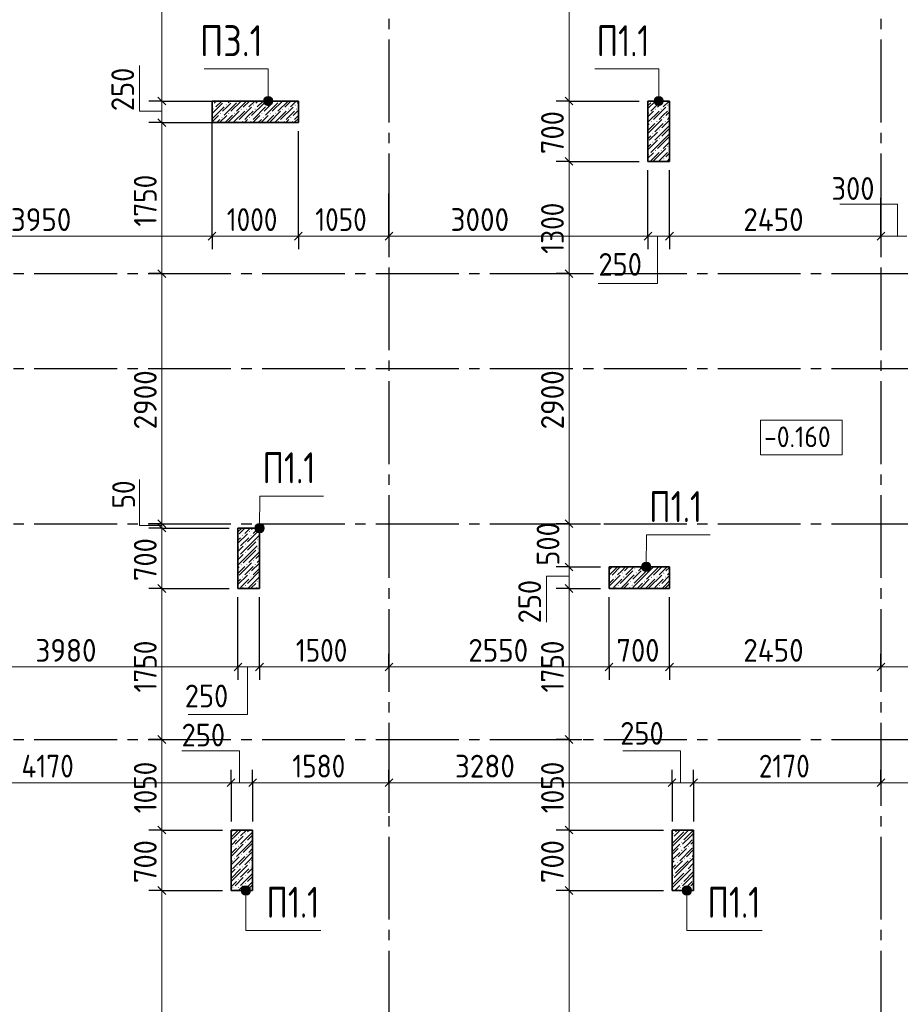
# Model space of a CAD drawing. Header units: millimetres. Extents: x 0 to 50400, y 0 to 35640.
# Tile 14 of 17: x 20236 to 30439, y 13792 to 25205. Entities that reach past the tile are written whole.
import ezdxf

# ---------------------------------------------------------------- set-up
doc = ezdxf.new("R2010")
doc.units = ezdxf.units.MM
doc.linetypes.add('______5', pattern=[1320, 960, -120, 120, -120])
for name, color, linetype, lineweight in [('ЖБ Пилон', 7, 'Continuous', 35), ('Общий01', 7, 'Continuous', 13), ('Позиционная метка диаметр_ шаг', 7, 'Continuous', 13), ('Позиционная метка линия выноска', 7, 'Continuous', 13), ('Примечания', 7, 'Continuous', 13), ('Размерная линия_ общее', 7, 'Continuous', 13)]:
    doc.layers.add(name, color=color, linetype=linetype, lineweight=lineweight)
doc.layers.add('Оси', color=7, linetype='______5', true_color=0x656565)
doc.styles.add('ISOCPEUR', font='txt')

msp = doc.modelspace()

# ---------------------------------------------------------------- hatches: boundary and pattern name
at = {"layer": 'ЖБ Пилон', "linetype": 'Continuous', "lineweight": 18, "transparency": 33554687}
for points in [[(22465, 24219), (22467, 24221), (22473, 24215), (22467, 24209), (22465, 24211)], [(22617, 24262), (22611, 24257), (22605, 24262)], [(22622, 24217), (22628, 24223), (22634, 24217), (22628, 24211)], [(22713, 24262), (22707, 24257), (22701, 24262)], [(22775, 24262), (22772, 24259), (22768, 24262)], [(22941, 24215), (22947, 24221), (22953, 24215), (22947, 24209)], [(23097, 24262), (23091, 24257), (23085, 24262)], [(23102, 24217), (23108, 24223), (23114, 24217), (23108, 24211)], [(23193, 24262), (23187, 24257), (23181, 24262)], [(23255, 24262), (23252, 24259), (23248, 24262)], [(23421, 24215), (23427, 24221), (23433, 24215), (23427, 24209)], [(27575, 24262), (27572, 24259), (27568, 24262)], [(27741, 24215), (27747, 24221), (27753, 24215), (27747, 24209)], [(22478, 24169), (22484, 24175), (22490, 24169), (22484, 24163)], [(22557, 24119), (22563, 24125), (22569, 24119), (22563, 24113)], [(22653, 24119), (22659, 24125), (22665, 24119), (22659, 24113)], [(22718, 24121), (22724, 24127), (22730, 24121), (22724, 24115)], [(22797, 24167), (22803, 24173), (22809, 24167), (22803, 24161)], [(22862, 24169), (22868, 24175), (22874, 24169), (22868, 24163)], [(22958, 24169), (22964, 24175), (22970, 24169), (22964, 24163)], [(23037, 24119), (23043, 24125), (23049, 24119), (23043, 24113)], [(23133, 24119), (23139, 24125), (23145, 24119), (23139, 24113)], [(23198, 24121), (23204, 24127), (23210, 24121), (23204, 24115)], [(23277, 24167), (23283, 24173), (23289, 24167), (23283, 24161)], [(23342, 24169), (23348, 24175), (23354, 24169), (23348, 24163)], [(23438, 24169), (23444, 24175), (23450, 24169), (23444, 24163)], [(27518, 24121), (27524, 24127), (27530, 24121), (27524, 24115)], [(27597, 24167), (27603, 24173), (27609, 24167), (27603, 24161)], [(27662, 24169), (27668, 24175), (27674, 24169), (27668, 24163)], [(27758, 24169), (27764, 24175), (27765, 24174), (27765, 24165), (27764, 24163)], [(22574, 24073), (22580, 24079), (22586, 24073), (22580, 24067)], [(22749, 24023), (22755, 24029), (22761, 24023), (22755, 24017)], [(22814, 24025), (22820, 24031), (22826, 24025), (22820, 24019)], [(22893, 24071), (22899, 24077), (22905, 24071), (22899, 24065)], [(22910, 24025), (22916, 24031), (22922, 24025), (22916, 24019)], [(23054, 24073), (23060, 24079), (23066, 24073), (23060, 24067)], [(23229, 24023), (23235, 24029), (23241, 24023), (23235, 24017)], [(23294, 24025), (23300, 24031), (23306, 24025), (23300, 24019)], [(23373, 24071), (23379, 24077), (23385, 24071), (23379, 24065)], [(23390, 24025), (23396, 24031), (23402, 24025), (23396, 24019)], [(27549, 24023), (27555, 24029), (27561, 24023), (27555, 24017)], [(27614, 24025), (27620, 24031), (27626, 24025), (27620, 24019)], [(27693, 24071), (27699, 24077), (27705, 24071), (27699, 24065)], [(27710, 24025), (27716, 24031), (27722, 24025), (27716, 24019)], [(27566, 23881), (27572, 23887), (27578, 23881), (27572, 23875)], [(27645, 23927), (27651, 23933), (27657, 23927), (27651, 23921)], [(27566, 23785), (27572, 23791), (27578, 23785), (27572, 23779)], [(27645, 23831), (27651, 23837), (27657, 23831), (27651, 23825)], [(27741, 23735), (27747, 23741), (27753, 23735), (27747, 23729)], [(27518, 23641), (27524, 23647), (27530, 23641), (27524, 23635)], [(27597, 23687), (27603, 23693), (27609, 23687), (27603, 23681)], [(27662, 23689), (27668, 23695), (27674, 23689), (27668, 23683)], [(27758, 23689), (27764, 23695), (27765, 23694), (27765, 23685), (27764, 23683)], [(27693, 23591), (27699, 23597), (27705, 23591), (27699, 23585)], [(22814, 19225), (22820, 19231), (22826, 19225), (22820, 19219)], [(22893, 19271), (22899, 19277), (22905, 19271), (22899, 19265)], [(22910, 19225), (22916, 19231), (22922, 19225), (22916, 19219)], [(22989, 19175), (22995, 19181), (23001, 19175), (22995, 19169)], [(22766, 19081), (22772, 19087), (22778, 19081), (22772, 19075)], [(22845, 19127), (22851, 19133), (22857, 19127), (22851, 19121)], [(22989, 19079), (22995, 19085), (23001, 19079), (22995, 19073)], [(23006, 19129), (23012, 19135), (23015, 19132), (23015, 19127), (23012, 19123)], [(22766, 18985), (22772, 18991), (22778, 18985), (22772, 18979)], [(22845, 19031), (22851, 19037), (22857, 19031), (22851, 19025)], [(22797, 18887), (22803, 18893), (22809, 18887), (22803, 18881)], [(22862, 18889), (22868, 18895), (22874, 18889), (22868, 18883)], [(22941, 18935), (22947, 18941), (22953, 18935), (22947, 18929)], [(22958, 18889), (22964, 18895), (22970, 18889), (22964, 18883)], [(27357, 18839), (27363, 18845), (27369, 18839), (27363, 18833)], [(27453, 18839), (27459, 18845), (27465, 18839), (27459, 18833)], [(27518, 18841), (27524, 18847), (27530, 18841), (27524, 18835)], [(22814, 18745), (22820, 18751), (22826, 18745), (22820, 18739)], [(22893, 18791), (22899, 18797), (22905, 18791), (22899, 18785)], [(22910, 18745), (22916, 18751), (22922, 18745), (22916, 18739)], [(27069, 18743), (27075, 18749), (27081, 18743), (27075, 18737)], [(27134, 18745), (27140, 18751), (27146, 18745), (27140, 18739)], [(27213, 18791), (27219, 18797), (27225, 18791), (27219, 18785)], [(27230, 18745), (27236, 18751), (27242, 18745), (27236, 18739)], [(27374, 18793), (27380, 18799), (27386, 18793), (27380, 18787)], [(27549, 18743), (27555, 18749), (27561, 18743), (27555, 18737)], [(27614, 18745), (27620, 18751), (27626, 18745), (27620, 18739)], [(27693, 18791), (27699, 18797), (27705, 18791), (27699, 18785)], [(27710, 18745), (27716, 18751), (27722, 18745), (27716, 18739)], [(22845, 18647), (22851, 18653), (22857, 18647), (22851, 18641)], [(22989, 18695), (22995, 18701), (23001, 18695), (22995, 18689)], [(23006, 18649), (23012, 18655), (23015, 18652), (23015, 18647), (23012, 18643)], [(27165, 18647), (27171, 18653), (27177, 18647), (27171, 18641)], [(27309, 18695), (27315, 18701), (27321, 18695), (27315, 18689)], [(27326, 18649), (27332, 18655), (27338, 18649), (27332, 18643)], [(27470, 18697), (27476, 18703), (27482, 18697), (27476, 18691)], [(27645, 18647), (27651, 18653), (27657, 18647), (27651, 18641)], [(22845, 15767), (22851, 15773), (22857, 15767), (22851, 15761)], [(27799, 15812), (27795, 15809), (27795, 15812)], [(27806, 15769), (27812, 15775), (27818, 15769), (27812, 15763)], [(27957, 15812), (27956, 15811), (27954, 15812)], [(22766, 15721), (22772, 15727), (22778, 15721), (22772, 15715)], [(22845, 15671), (22851, 15677), (22857, 15671), (22851, 15665)], [(27795, 15725), (27801, 15719), (27795, 15713)], [(27902, 15673), (27908, 15679), (27914, 15673), (27908, 15667)], [(22701, 15623), (22707, 15629), (22713, 15623), (22707, 15617)], [(22766, 15625), (22772, 15631), (22778, 15625), (22772, 15619)], [(22797, 15527), (22803, 15533), (22809, 15527), (22803, 15521)], [(22862, 15529), (22868, 15535), (22874, 15529), (22868, 15523)], [(27885, 15623), (27891, 15629), (27897, 15623), (27891, 15617)], [(27902, 15577), (27908, 15583), (27914, 15577), (27908, 15571)], [(27981, 15623), (27987, 15629), (27993, 15623), (27987, 15617)], [(22718, 15481), (22724, 15487), (22730, 15481), (22724, 15475)], [(22893, 15431), (22899, 15437), (22905, 15431), (22899, 15425)], [(27837, 15479), (27843, 15485), (27849, 15479), (27843, 15473)], [(27854, 15433), (27860, 15439), (27866, 15433), (27860, 15427)], [(27933, 15479), (27939, 15485), (27945, 15479), (27939, 15473)], [(27998, 15481), (28004, 15487), (28010, 15481), (28004, 15475)], [(22749, 15383), (22755, 15389), (22761, 15383), (22755, 15377)], [(22814, 15385), (22820, 15391), (22826, 15385), (22820, 15379)], [(22845, 15287), (22851, 15293), (22857, 15287), (22851, 15281)], [(22910, 15385), (22916, 15391), (22922, 15385), (22916, 15379)], [(27795, 15341), (27801, 15335), (27795, 15329)], [(27806, 15289), (27812, 15295), (27818, 15289), (27812, 15283)], [(27950, 15337), (27956, 15343), (27962, 15337), (27956, 15331)], [(28029, 15383), (28035, 15389), (28041, 15383), (28035, 15377)], [(22766, 15241), (22772, 15247), (22778, 15241), (22772, 15235)], [(22845, 15191), (22851, 15197), (22857, 15191), (22851, 15185)], [(27795, 15245), (27801, 15239), (27795, 15233)], [(27902, 15193), (27908, 15199), (27914, 15193), (27908, 15187)], [(22701, 15143), (22707, 15149), (22713, 15143), (22707, 15137)], [(22766, 15145), (22772, 15151), (22778, 15145), (22772, 15139)], [(27885, 15143), (27891, 15149), (27897, 15143), (27891, 15137)], [(27981, 15143), (27987, 15149), (27993, 15143), (27987, 15137)]]:
    msp.add_hatch(color=7, dxfattribs=at).paths.add_polyline_path(points, flags=16)
at = {"layer": 'Позиционная метка линия выноска', "linetype": 'Continuous', "lineweight": 13, "transparency": 33554687}
for points in [[(23069, 24289), (23162, 24289), (23142, 24309)], [(23069, 24289), (23142, 24309), (23088, 24309)], [(23088, 24309), (23142, 24309), (23115, 24316)], [(27594, 24289), (27687, 24289), (27667, 24309)], [(27594, 24289), (27667, 24309), (27613, 24309)], [(27613, 24309), (27667, 24309), (27640, 24316)], [(23061, 24262), (23169, 24262), (23162, 24289)], [(23061, 24262), (23162, 24289), (23069, 24289)], [(23069, 24235), (23169, 24262), (23061, 24262)], [(23069, 24235), (23162, 24235), (23169, 24262)], [(23088, 24216), (23162, 24235), (23069, 24235)], [(23088, 24216), (23142, 24216), (23162, 24235)], [(23142, 24216), (23088, 24216), (23115, 24208)], [(27586, 24262), (27694, 24262), (27687, 24289)], [(27586, 24262), (27687, 24289), (27594, 24289)], [(27594, 24235), (27694, 24262), (27586, 24262)], [(27594, 24235), (27687, 24235), (27694, 24262)], [(27613, 24216), (27687, 24235), (27594, 24235)], [(27613, 24216), (27667, 24216), (27687, 24235)], [(27667, 24216), (27613, 24216), (27640, 24208)], [(22961, 19313), (23062, 19339), (22969, 19340)], [(22961, 19313), (23069, 19312), (23062, 19339)], [(22969, 19286), (23069, 19312), (22961, 19313)], [(22969, 19340), (23062, 19339), (23042, 19359)], [(22969, 19340), (23042, 19359), (22988, 19359)], [(22969, 19286), (23061, 19285), (23069, 19312)], [(22988, 19359), (23042, 19359), (23015, 19366)], [(22988, 19266), (23061, 19285), (22969, 19286)], [(22988, 19266), (23042, 19266), (23061, 19285)], [(23042, 19266), (22988, 19266), (23015, 19258)], [(27441, 18863), (27542, 18889), (27449, 18890)], [(27441, 18863), (27549, 18862), (27542, 18889)], [(27449, 18836), (27549, 18862), (27441, 18863)], [(27449, 18890), (27542, 18889), (27522, 18909)], [(27449, 18890), (27522, 18909), (27468, 18909)], [(27449, 18836), (27541, 18835), (27549, 18862)], [(27468, 18816), (27541, 18835), (27449, 18836)], [(27468, 18909), (27522, 18909), (27495, 18916)], [(27468, 18816), (27522, 18816), (27541, 18835)], [(27522, 18816), (27468, 18816), (27495, 18808)], [(22903, 15139), (22810, 15139), (22803, 15112)], [(22903, 15139), (22803, 15112), (22911, 15112)], [(22911, 15112), (22803, 15112), (22810, 15085)], [(22884, 15159), (22830, 15159), (22810, 15139)], [(22884, 15159), (22810, 15139), (22903, 15139)], [(22911, 15112), (22810, 15085), (22903, 15085)], [(22903, 15085), (22810, 15085), (22830, 15066)], [(22830, 15159), (22884, 15159), (22857, 15166)], [(22903, 15085), (22830, 15066), (22884, 15066)], [(22884, 15066), (22830, 15066), (22857, 15058)], [(28013, 15139), (27920, 15139), (27913, 15112)], [(28013, 15139), (27913, 15112), (28021, 15112)], [(28021, 15112), (27913, 15112), (27920, 15085)], [(27994, 15159), (27940, 15159), (27920, 15139)], [(27994, 15159), (27920, 15139), (28013, 15139)], [(28021, 15112), (27920, 15085), (28013, 15085)], [(28013, 15085), (27920, 15085), (27940, 15066)], [(27940, 15159), (27994, 15159), (27967, 15166)], [(28013, 15085), (27940, 15066), (27994, 15066)], [(27994, 15066), (27940, 15066), (27967, 15058)]]:
    msp.add_hatch(color=7, dxfattribs=at).paths.add_polyline_path(points)

# ---------------------------------------------------------------- linework, layer by layer
at = {"layer": 'ЖБ Пилон', "color": 7, "linetype": 'Continuous', "lineweight": 35, "transparency": 33554687}
for p, q in [((23465, 24262), (22465, 24262)), ((22465, 24262), (22465, 24012)), ((22465, 24262), (22465, 24012)), ((23465, 24262), (22465, 24262)), ((23465, 24012), (23465, 24262)), ((23465, 24012), (23465, 24262)), ((27765, 24262), (27515, 24262)), ((27515, 24262), (27515, 23562)), ((27515, 24262), (27515, 23562)), ((27765, 24262), (27515, 24262)), ((27765, 23562), (27765, 24262)), ((27765, 23562), (27765, 24262)), ((22465, 24012), (23465, 24012)), ((22465, 24012), (23465, 24012)), ((27515, 23562), (27765, 23562)), ((27515, 23562), (27765, 23562)), ((23015, 19312), (22765, 19312)), ((22765, 19312), (22765, 18612)), ((22765, 19312), (22765, 18612)), ((23015, 19312), (22765, 19312)), ((23015, 18612), (23015, 19312)), ((23015, 18612), (23015, 19312)), ((27765, 18862), (27065, 18862)), ((27065, 18862), (27065, 18612)), ((27065, 18862), (27065, 18612)), ((27765, 18862), (27065, 18862)), ((27765, 18612), (27765, 18862)), ((27765, 18612), (27765, 18862)), ((22765, 18612), (23015, 18612)), ((22765, 18612), (23015, 18612)), ((27065, 18612), (27765, 18612)), ((27065, 18612), (27765, 18612)), ((22935, 15812), (22685, 15812)), ((22685, 15812), (22685, 15112)), ((22685, 15812), (22685, 15112)), ((22935, 15812), (22685, 15812)), ((22935, 15112), (22935, 15812)), ((22935, 15112), (22935, 15812)), ((28045, 15812), (27795, 15812)), ((27795, 15812), (27795, 15112)), ((27795, 15812), (27795, 15112)), ((28045, 15812), (27795, 15812)), ((28045, 15112), (28045, 15812)), ((28045, 15112), (28045, 15812)), ((22685, 15112), (22935, 15112)), ((22685, 15112), (22935, 15112)), ((27795, 15112), (28045, 15112)), ((27795, 15112), (28045, 15112))]:
    msp.add_line(p, q, dxfattribs=at)
at = {"layer": 'ЖБ Пилон', "color": 251, "linetype": 'Continuous', "lineweight": 18, "true_color": 0x494949, "transparency": 33554687}
for p, q in [((22481, 24262), (22465, 24247)), ((22587, 24239), (22465, 24117)), ((22515, 24262), (22491, 24239)), ((22577, 24262), (22508, 24193)), ((22748, 24241), (22604, 24097)), ((22635, 24191), (22683, 24239)), ((22652, 24241), (22673, 24262)), ((22803, 24262), (22683, 24143)), ((22865, 24262), (22748, 24145)), ((22899, 24262), (22827, 24191)), ((22961, 24262), (22892, 24193)), ((23067, 24239), (22923, 24095)), ((22995, 24262), (22971, 24239)), ((23057, 24262), (22988, 24193)), ((23228, 24241), (23084, 24097)), ((23115, 24191), (23163, 24239)), ((23132, 24241), (23153, 24262)), ((23283, 24262), (23163, 24143)), ((23345, 24262), (23228, 24145)), ((23379, 24262), (23307, 24191)), ((23441, 24262), (23372, 24193)), ((23465, 24253), (23451, 24239)), ((27603, 24262), (27515, 24175)), ((27548, 24241), (27515, 24209)), ((27665, 24262), (27548, 24145)), ((27699, 24262), (27627, 24191)), ((27761, 24262), (27692, 24193)), ((22604, 24193), (22465, 24055)), ((22539, 24095), (22465, 24021)), ((22635, 24095), (22553, 24012)), ((22587, 24143), (22635, 24191)), ((22700, 24097), (22615, 24012)), ((22649, 24012), (22779, 24143)), ((22844, 24145), (22711, 24012)), ((22923, 24191), (22779, 24047)), ((22844, 24049), (22892, 24097)), ((22892, 24097), (22940, 24145)), ((23019, 24095), (22937, 24012)), ((23084, 24193), (22940, 24049)), ((23115, 24095), (23033, 24012)), ((23067, 24143), (23115, 24191)), ((23180, 24097), (23095, 24012)), ((23129, 24012), (23259, 24143)), ((23324, 24145), (23191, 24012)), ((23403, 24191), (23259, 24047)), ((23324, 24049), (23372, 24097)), ((23372, 24097), (23420, 24145)), ((23465, 24157), (23403, 24095)), ((23465, 24095), (23420, 24049)), ((27644, 24145), (27515, 24017)), ((27515, 24079), (27579, 24143)), ((27723, 24191), (27579, 24047)), ((27644, 24049), (27692, 24097)), ((27692, 24097), (27740, 24145)), ((27765, 24137), (27723, 24095)), ((22519, 24012), (22556, 24049)), ((22841, 24012), (22875, 24047)), ((22999, 24012), (23036, 24049)), ((23321, 24012), (23355, 24047)), ((23465, 24061), (23417, 24012)), ((27596, 24001), (27515, 23921)), ((27531, 23999), (27515, 23983)), ((27531, 23903), (27675, 24047)), ((27692, 24001), (27596, 23905)), ((27765, 24041), (27675, 23951)), ((27692, 23905), (27765, 23979)), ((27765, 24075), (27740, 24049)), ((27531, 23903), (27515, 23887)), ((27515, 23825), (27548, 23857)), ((27627, 23903), (27531, 23807)), ((27692, 23905), (27596, 23809)), ((27675, 23855), (27723, 23903)), ((27765, 23883), (27692, 23809)), ((27723, 23903), (27765, 23945)), ((27627, 23807), (27515, 23695)), ((27548, 23761), (27515, 23729)), ((27692, 23809), (27548, 23665)), ((27765, 23849), (27627, 23711)), ((27765, 23787), (27692, 23713)), ((27515, 23599), (27579, 23663)), ((27644, 23665), (27541, 23562)), ((27723, 23711), (27579, 23567)), ((27692, 23617), (27740, 23665)), ((27765, 23657), (27723, 23615)), ((27644, 23569), (27692, 23617)), ((27671, 23562), (27675, 23567)), ((27765, 23595), (27740, 23569)), ((22811, 19312), (22765, 19267)), ((22845, 19312), (22779, 19247)), ((22844, 19249), (22892, 19297)), ((23015, 19291), (22875, 19151)), ((22892, 19297), (22907, 19312)), ((22941, 19312), (22923, 19295)), ((23003, 19312), (22940, 19249)), ((22765, 19137), (22875, 19247)), ((22796, 19201), (22765, 19171)), ((22892, 19201), (22796, 19105)), ((22892, 19105), (23015, 19229)), ((22827, 19103), (22765, 19041)), ((22892, 19105), (22796, 19009)), ((22875, 19055), (22923, 19103)), ((22988, 19105), (22892, 19009)), ((22923, 19103), (22971, 19151)), ((22892, 19009), (22765, 18883)), ((22827, 19007), (22765, 18945)), ((22971, 19055), (22827, 18911)), ((22988, 19009), (22892, 18913)), ((23015, 19003), (22971, 18959)), ((22988, 19009), (23015, 19037)), ((22844, 18865), (22765, 18787)), ((22765, 18849), (22779, 18863)), ((22923, 18911), (22779, 18767)), ((22892, 18817), (22940, 18865)), ((23015, 18907), (22923, 18815)), ((23015, 18845), (22940, 18769)), ((23015, 18941), (22988, 18913)), ((27161, 18862), (27065, 18767)), ((27065, 18829), (27099, 18862)), ((27195, 18862), (27099, 18767)), ((27212, 18817), (27257, 18862)), ((27291, 18862), (27243, 18815)), ((27353, 18862), (27260, 18769)), ((27449, 18862), (27404, 18817)), ((27435, 18719), (27579, 18862)), ((27641, 18862), (27500, 18721)), ((27675, 18862), (27579, 18767)), ((27692, 18817), (27737, 18862)), ((27765, 18857), (27723, 18815)), ((22765, 18657), (22875, 18767)), ((22796, 18721), (22765, 18691)), ((22892, 18721), (22796, 18625)), ((22844, 18769), (22892, 18817)), ((23015, 18811), (22875, 18671)), ((22892, 18625), (23015, 18749)), ((27065, 18637), (27195, 18767)), ((27116, 18721), (27065, 18671)), ((27212, 18721), (27116, 18625)), ((27164, 18769), (27212, 18817)), ((27339, 18815), (27195, 18671)), ((27212, 18625), (27356, 18769)), ((27435, 18815), (27339, 18719)), ((27435, 18719), (27339, 18623)), ((27500, 18817), (27356, 18673)), ((27531, 18719), (27435, 18623)), ((27596, 18721), (27487, 18612)), ((27531, 18623), (27675, 18767)), ((27692, 18721), (27596, 18625)), ((27644, 18769), (27692, 18817)), ((27765, 18761), (27675, 18671)), ((27765, 18795), (27740, 18769)), ((22827, 18623), (22817, 18612)), ((22892, 18625), (22879, 18612)), ((22913, 18612), (22923, 18623)), ((22923, 18623), (22971, 18671)), ((22988, 18625), (22975, 18612)), ((27147, 18623), (27137, 18612)), ((27212, 18625), (27199, 18612)), ((27233, 18612), (27243, 18623)), ((27243, 18623), (27291, 18671)), ((27308, 18625), (27295, 18612)), ((27391, 18612), (27452, 18673)), ((27435, 18623), (27425, 18612)), ((27531, 18623), (27521, 18612)), ((27627, 18623), (27617, 18612)), ((27692, 18625), (27679, 18612)), ((27692, 18625), (27765, 18699)), ((27713, 18612), (27723, 18623)), ((27723, 18623), (27765, 18665)), ((22767, 15812), (22685, 15731)), ((22705, 15812), (22685, 15793)), ((22731, 15743), (22801, 15812)), ((22863, 15812), (22796, 15745)), ((22897, 15812), (22875, 15791)), ((22892, 15745), (22935, 15789)), ((22923, 15743), (22935, 15755)), ((27795, 15657), (27932, 15793)), ((27889, 15812), (27819, 15743)), ((27855, 15812), (27836, 15793)), ((27985, 15812), (27915, 15743)), ((28045, 15811), (27932, 15697)), ((28011, 15743), (28045, 15777)), ((22731, 15743), (22685, 15697)), ((22685, 15635), (22700, 15649)), ((22827, 15647), (22685, 15505)), ((22700, 15649), (22748, 15697)), ((22827, 15743), (22731, 15647)), ((22892, 15649), (22748, 15505)), ((22892, 15745), (22796, 15649)), ((22935, 15659), (22827, 15551)), ((22875, 15695), (22923, 15743)), ((22935, 15693), (22892, 15649)), ((27915, 15743), (27795, 15623)), ((27884, 15649), (27795, 15561)), ((28011, 15743), (27915, 15647)), ((27932, 15601), (27980, 15649)), ((27980, 15649), (28028, 15697)), ((28045, 15681), (28011, 15647)), ((22748, 15601), (22685, 15539)), ((22923, 15551), (22779, 15407)), ((22935, 15597), (22892, 15553)), ((27867, 15599), (27795, 15527)), ((27884, 15553), (27795, 15465)), ((27867, 15503), (27915, 15551)), ((28028, 15601), (27884, 15457)), ((27915, 15551), (27963, 15599)), ((28045, 15585), (27963, 15503)), ((28045, 15523), (28028, 15505)), ((22685, 15409), (22779, 15503)), ((22700, 15457), (22685, 15443)), ((22844, 15505), (22700, 15361)), ((22844, 15409), (22892, 15457)), ((22892, 15457), (22935, 15501)), ((22935, 15467), (22923, 15455)), ((27819, 15455), (27795, 15431)), ((27795, 15369), (27836, 15409)), ((27915, 15455), (27819, 15359)), ((27980, 15457), (27836, 15313)), ((27915, 15359), (28045, 15489)), ((28045, 15427), (27980, 15361)), ((22796, 15361), (22685, 15251)), ((22731, 15359), (22685, 15313)), ((22731, 15263), (22875, 15407)), ((22892, 15361), (22796, 15265)), ((22935, 15371), (22875, 15311)), ((22892, 15265), (22935, 15309)), ((27795, 15177), (27932, 15313)), ((27915, 15359), (27819, 15263)), ((28011, 15359), (27915, 15263)), ((28045, 15331), (27932, 15217)), ((28011, 15263), (28045, 15297)), ((22731, 15263), (22685, 15217)), ((22700, 15169), (22748, 15217)), ((22827, 15263), (22731, 15167)), ((22892, 15265), (22796, 15169)), ((22935, 15179), (22869, 15112)), ((22875, 15215), (22923, 15263)), ((22935, 15213), (22892, 15169)), ((22923, 15263), (22935, 15275)), ((27915, 15263), (27795, 15143)), ((28011, 15263), (27915, 15167)), ((27980, 15169), (28028, 15217)), ((28045, 15201), (28011, 15167)), ((22685, 15155), (22700, 15169)), ((22748, 15121), (22739, 15112)), ((22827, 15167), (22773, 15112)), ((22892, 15169), (22835, 15112)), ((22935, 15117), (22931, 15112)), ((27884, 15169), (27827, 15112)), ((27867, 15119), (27861, 15112)), ((27932, 15121), (27980, 15169)), ((27957, 15112), (27963, 15119)), ((28028, 15121), (28019, 15112))]:
    msp.add_line(p, q, dxfattribs=at)
at = {"layer": 'Общий01', "color": 7, "linetype": 'Continuous', "lineweight": 18, "transparency": 33554687}
msp.add_lwpolyline([(28821, 20162), (29765, 20162), (29765, 20562), (28821, 20562), (28821, 20162)], dxfattribs=at)
at = {"layer": 'Оси', "color": 8, "linetype": '______5', "lineweight": -3, "transparency": 33554687}
for p, q in [((24515, 34214), (24515, 8317)), ((30215, 34214), (30215, 8317)), ((7204, 22262), (42963, 22262)), ((7204, 21162), (42963, 21162)), ((7204, 19362), (42963, 19362)), ((7204, 16862), (42963, 16862))]:
    msp.add_line(p, q, dxfattribs=at)
at = {"layer": 'Позиционная метка линия выноска', "color": 7, "linetype": 'Continuous', "lineweight": 13, "transparency": 33554687}
for p, q in [((23115, 24316), (23115, 24316)), ((27640, 24316), (27640, 24316)), ((23061, 24262), (23061, 24262)), ((23115, 24208), (23115, 24208)), ((23169, 24262), (23169, 24262)), ((27586, 24262), (27586, 24262)), ((27640, 24208), (27640, 24208)), ((27694, 24262), (27694, 24262)), ((22961, 19313), (22961, 19313)), ((23015, 19366), (23015, 19366)), ((23069, 19312), (23069, 19312)), ((23015, 19258), (23015, 19258)), ((27441, 18863), (27441, 18863)), ((27495, 18916), (27495, 18916)), ((27549, 18862), (27549, 18862)), ((27495, 18808), (27495, 18808)), ((22803, 15112), (22803, 15112)), ((22857, 15166), (22857, 15166)), ((22911, 15112), (22911, 15112)), ((27913, 15112), (27913, 15112)), ((27967, 15166), (27967, 15166)), ((28021, 15112), (28021, 15112)), ((22857, 15058), (22857, 15058)), ((27967, 15058), (27967, 15058))]:
    msp.add_line(p, q, dxfattribs=at)
for points in [[(23115, 24262), (23115, 24634), (22374, 24634)], [(27640, 24262), (27640, 24634), (26899, 24634)], [(23015, 19312), (23017, 19684), (23757, 19684)], [(27495, 18862), (27497, 19234), (28237, 19234)], [(22857, 15112), (22857, 14648), (23727, 14648)], [(27967, 15112), (27967, 14648), (28837, 14648)]]:
    msp.add_lwpolyline(points, dxfattribs=at)
for centre in [(23115, 24262), (27640, 24262), (23015, 19312), (27495, 18862), (22857, 15112), (27967, 15112)]:
    msp.add_circle(centre, 54, dxfattribs=at)
at = {"layer": 'Примечания', "color": 7, "linetype": 'Continuous', "lineweight": 13, "transparency": 33554687}
msp.add_line((29675, 22696), (30225, 22696), dxfattribs=at)
for points in [[(21883, 24143), (21623, 24143), (21623, 24674)], [(30408, 22696), (30408, 23066), (29738, 23066)], [(27627, 22696), (27627, 22146), (26937, 22146)], [(21883, 19343), (21623, 19343), (21623, 19874)], [(26601, 18753), (26341, 18753), (26341, 18222)], [(22877, 17703), (22877, 17153), (22187, 17153)], [(22783, 16361), (22783, 16731), (22113, 16731)], [(27893, 16361), (27893, 16731), (27223, 16731)]]:
    msp.add_lwpolyline(points, dxfattribs=at)
at = {"layer": 'Размерная линия_ общее', "color": 7, "linetype": 'Continuous', "lineweight": 13, "transparency": 33554687}
for p, q in [((21883, 24262), (21883, 28362)), ((26601, 24262), (26601, 28362)), ((21883, 24012), (21883, 24262)), ((26601, 23562), (26601, 24262)), ((21883, 22262), (21883, 24012)), ((26601, 22262), (26601, 23562)), ((18515, 22696), (22465, 22696)), ((22465, 22696), (23465, 22696)), ((23465, 22696), (24515, 22696)), ((24515, 22696), (27515, 22696)), ((27515, 22696), (27765, 22696)), ((27765, 22696), (30215, 22696)), ((30215, 22696), (30125, 22696)), ((30215, 22696), (30305, 22696)), ((30215, 22696), (30515, 22696)), ((21883, 19362), (21883, 22262)), ((26601, 19362), (26601, 22262)), ((21883, 19312), (21883, 19362)), ((21883, 18612), (21883, 19312)), ((26601, 18862), (26601, 19362)), ((26601, 18612), (26601, 18862)), ((21883, 16862), (21883, 18612)), ((26601, 16862), (26601, 18612)), ((18785, 17703), (22765, 17703)), ((22765, 17703), (23015, 17703)), ((23015, 17703), (24515, 17703)), ((24515, 17703), (27065, 17703)), ((27065, 17703), (27765, 17703)), ((27765, 17703), (30215, 17703)), ((30215, 17703), (33315, 17703)), ((21883, 15812), (21883, 16862)), ((26601, 15812), (26601, 16862)), ((18515, 16361), (22685, 16361)), ((22685, 16361), (22935, 16361)), ((22935, 16361), (24515, 16361)), ((24515, 16361), (27795, 16361)), ((27795, 16361), (28045, 16361)), ((28045, 16361), (30215, 16361)), ((30215, 16361), (33315, 16361)), ((21883, 15112), (21883, 15812)), ((26601, 15112), (26601, 15812))]:
    msp.add_line(p, q, dxfattribs=at)
at = {"layer": 'Размерная линия_ общее', "color": 253, "linetype": 'Continuous', "lineweight": -3, "true_color": 0xa0a0a0, "transparency": 33554687}
for p, q in [((21883, 24262), (21733, 24262)), ((21883, 24262), (22033, 24262)), ((21883, 24262), (22665, 24262)), ((26601, 24262), (26451, 24262)), ((26601, 24262), (26751, 24262)), ((26601, 24262), (27415, 24262)), ((21883, 24012), (21733, 24012)), ((21883, 24012), (22033, 24012)), ((21883, 24012), (22665, 24012)), ((26601, 23562), (26451, 23562)), ((26601, 23562), (26751, 23562)), ((26601, 23562), (27415, 23562)), ((22465, 22696), (22465, 22846)), ((23465, 22696), (23465, 22846)), ((24515, 22696), (24515, 22846)), ((27515, 22696), (27515, 22846)), ((27765, 22696), (27765, 22846)), ((30215, 22696), (30215, 22846)), ((30215, 22696), (30215, 22846)), ((22465, 22696), (22465, 22546)), ((23465, 22696), (23465, 22546)), ((24515, 22696), (24515, 22546)), ((27515, 22696), (27515, 22546)), ((27765, 22696), (27765, 22546)), ((30215, 22696), (30215, 22546)), ((30215, 22696), (30215, 22696)), ((30215, 22696), (30215, 22546)), ((21883, 22262), (21733, 22262)), ((21883, 22262), (22033, 22262)), ((21883, 22262), (22254, 22262)), ((26601, 22262), (26451, 22262)), ((26601, 22262), (26751, 22262)), ((26601, 22262), (26877, 22262)), ((21883, 19362), (21733, 19362)), ((21883, 19312), (21733, 19312)), ((21883, 19362), (22033, 19362)), ((21883, 19362), (22026, 19362)), ((21883, 19312), (22033, 19312)), ((21883, 19312), (22665, 19312)), ((26601, 19362), (26451, 19362)), ((26601, 19362), (26751, 19362)), ((26601, 19362), (26965, 19362)), ((26601, 18862), (26451, 18862)), ((26601, 18862), (26751, 18862)), ((26601, 18862), (26965, 18862)), ((21883, 18612), (21733, 18612)), ((21883, 18612), (22033, 18612)), ((21883, 18612), (22665, 18612)), ((26601, 18612), (26451, 18612)), ((26601, 18612), (26751, 18612)), ((26601, 18612), (26965, 18612)), ((22765, 17703), (22765, 17853)), ((23015, 17703), (23015, 17853)), ((24515, 17703), (24515, 17853)), ((27065, 17703), (27065, 17853)), ((27765, 17703), (27765, 17853)), ((30215, 17703), (30215, 17853)), ((22765, 17703), (22765, 17553)), ((23015, 17703), (23015, 17553)), ((24515, 17703), (24515, 17553)), ((27065, 17703), (27065, 17553)), ((27765, 17703), (27765, 17553)), ((30215, 17703), (30215, 17553)), ((21883, 16862), (21733, 16862)), ((21883, 16862), (22033, 16862)), ((21883, 16862), (21883, 16862)), ((26601, 16862), (26451, 16862)), ((26601, 16862), (26751, 16862)), ((26601, 16862), (26601, 16862)), ((22685, 16361), (22685, 16511)), ((22935, 16361), (22935, 16511)), ((24515, 16361), (24515, 16511)), ((27795, 16361), (27795, 16511)), ((28045, 16361), (28045, 16511)), ((30215, 16361), (30215, 16511)), ((22685, 16361), (22685, 16211)), ((22935, 16361), (22935, 16211)), ((24515, 16361), (24515, 16211)), ((27795, 16361), (27795, 16211)), ((28045, 16361), (28045, 16211)), ((30215, 16361), (30215, 16211)), ((30215, 16361), (30215, 16344)), ((21883, 15812), (21733, 15812)), ((21883, 15812), (22033, 15812)), ((21883, 15812), (22585, 15812)), ((26601, 15812), (26451, 15812)), ((26601, 15812), (26751, 15812)), ((26601, 15812), (27695, 15812)), ((21883, 15112), (21733, 15112)), ((21883, 15112), (22033, 15112)), ((21883, 15112), (22585, 15112)), ((26601, 15112), (26451, 15112)), ((26601, 15112), (26751, 15112)), ((26601, 15112), (27695, 15112))]:
    msp.add_line(p, q, dxfattribs=at)
at = {"layer": 'Размерная линия_ общее', "color": 7, "linetype": 'Continuous', "lineweight": 25, "transparency": 33554687}
for p, q in [((21928, 24217), (21838, 24307)), ((26646, 24217), (26556, 24307)), ((21928, 23967), (21838, 24057)), ((26646, 23517), (26556, 23607)), ((22420, 22651), (22510, 22741)), ((23420, 22651), (23510, 22741)), ((24470, 22651), (24560, 22741)), ((27470, 22651), (27560, 22741)), ((27720, 22651), (27810, 22741)), ((30170, 22651), (30260, 22741)), ((30170, 22651), (30260, 22741)), ((21928, 22217), (21838, 22307)), ((26646, 22217), (26556, 22307)), ((21928, 19317), (21838, 19407)), ((26646, 19317), (26556, 19407)), ((21928, 19267), (21838, 19357)), ((26646, 18817), (26556, 18907)), ((21928, 18567), (21838, 18657)), ((26646, 18567), (26556, 18657)), ((22720, 17658), (22810, 17748)), ((22970, 17658), (23060, 17748)), ((24470, 17658), (24560, 17748)), ((27020, 17658), (27110, 17748)), ((27720, 17658), (27810, 17748)), ((30170, 17658), (30260, 17748)), ((21928, 16817), (21838, 16907)), ((26646, 16817), (26556, 16907)), ((22640, 16316), (22730, 16406)), ((22890, 16316), (22980, 16406)), ((24470, 16316), (24560, 16406)), ((27750, 16316), (27840, 16406)), ((28000, 16316), (28090, 16406)), ((30170, 16316), (30260, 16406)), ((21928, 15767), (21838, 15857)), ((26646, 15767), (26556, 15857)), ((21928, 15067), (21838, 15157)), ((26646, 15067), (26556, 15157))]:
    msp.add_line(p, q, dxfattribs=at)
at = {"layer": 'Размерная линия_ общее', "color": 253, "linetype": 'Continuous', "lineweight": -3, "true_color": 0xa0a0a0, "transparency": 33554687}
for points in [[(22465, 22696), (22465, 22716), (22465, 22716), (22465, 22716), (22465, 22716), (22465, 22716), (22465, 22716), (22465, 22716), (22465, 22716), (22465, 24012)], [(23465, 22696), (23465, 22716), (23465, 22716), (23465, 22716), (23465, 22716), (23465, 22716), (23465, 22716), (23465, 23912)], [(27515, 22696), (27515, 22716), (27515, 22716), (27515, 23462)], [(27765, 22696), (27765, 22716), (27765, 22716), (27765, 23462)], [(24515, 22696), (24515, 22716), (24515, 22716), (24515, 22716), (24515, 22716), (24515, 23189)], [(30215, 22696), (30215, 22970), (30215, 22970), (30215, 23023), (30215, 23023), (30215, 23076), (30215, 23076), (30215, 23083), (30215, 23083), (30215, 23140)], [(22765, 17703), (22765, 17724), (22765, 17724), (22765, 17724), (22765, 17724), (22765, 17724), (22765, 17724), (22765, 17724), (22765, 17724), (22765, 17724), (22765, 17724), (22765, 17724), (22765, 17724), (22765, 17931), (22765, 17931), (22765, 18512)], [(23015, 17703), (23015, 17724), (23015, 17724), (23015, 17724), (23015, 17724), (23015, 17724), (23015, 17724), (23015, 17724), (23015, 17724), (23015, 17724), (23015, 17724), (23015, 17724), (23015, 17724), (23015, 17935), (23015, 17935), (23015, 18512)], [(27065, 17703), (27065, 17724), (27065, 17724), (27065, 17724), (27065, 17724), (27065, 17724), (27065, 17724), (27065, 17724), (27065, 17724), (27065, 18003), (27065, 18003), (27065, 18512)], [(27765, 17703), (27765, 17724), (27765, 17724), (27765, 17724), (27765, 17724), (27765, 17724), (27765, 17724), (27765, 18015), (27765, 18015), (27765, 18512)], [(24515, 17703), (24515, 17724), (24515, 17724), (24515, 17724), (24515, 17724), (24515, 17724), (24515, 17724), (24515, 17724), (24515, 17724), (24515, 17724), (24515, 17724), (24515, 17765)], [(30215, 17703), (30215, 17724), (30215, 17724), (30215, 17724), (30215, 17724), (30215, 17745)], [(22685, 16361), (22685, 16080), (22685, 16080), (22685, 15912)], [(22935, 16361), (22935, 16074), (22935, 16074), (22935, 15912)], [(24515, 16361), (24515, 16035), (24515, 16035), (24515, 16011)], [(27795, 16361), (27795, 15954), (27795, 15954), (27795, 15912)], [(28045, 16361), (28045, 15948), (28045, 15948), (28045, 15912)]]:
    msp.add_lwpolyline(points, dxfattribs=at)
at = {"layer": 'Размерная линия_ общее', "color": 7, "linetype": 'Continuous', "lineweight": 13, "transparency": 33554687}
for points in [[(21883, 10562), (21883, 12374), (21883, 12374), (21883, 15112)], [(26601, 10562), (26601, 10705), (26601, 10705), (26601, 15112)]]:
    msp.add_lwpolyline(points, dxfattribs=at)

# ---------------------------------------------------------------- texts
at = {"layer": 'Общий01', "color": 7, "linetype": 'Continuous', "lineweight": 18, "transparency": 33554687, "insert": (28861, 20250), "char_height": 240, "width": 971.29, "attachment_point": 7, "style": 'ISOCPEUR'}
msp.add_mtext('\\W0.90;-0.160', dxfattribs=at)
at = {"layer": 'Позиционная метка диаметр_ шаг', "color": 7, "linetype": 'Continuous', "lineweight": 25, "transparency": 33554687, "char_height": 360, "attachment_point": 7, "style": 'ISOCPEUR'}
for s, insert, width in [('\\W0.85;П3.1', (22324, 24781), 980.78), ('\\W0.78;П1.1', (26921, 24781), 895.69), ('\\W0.78;П1.1', (23050, 19831), 895.68), ('\\W0.78;П1.1', (27530, 19381), 895.69), ('\\W0.78;П1.1', (23095, 14795), 895.69), ('\\W0.78;П1.1', (28205, 14795), 895.69)]:
    msp.add_mtext(s, dxfattribs=dict(at, insert=insert, width=width))
at = {"layer": 'Размерная линия_ общее', "color": 7, "linetype": 'Continuous', "lineweight": 25, "transparency": 33554687, "char_height": 264, "attachment_point": 7, "rotation": 90, "style": 'ISOCPEUR'}
for s, insert, width in [('\\W0.91;250', (21562, 24145), 674.38), ('\\W0.91;700', (26541, 23648), 674.38), ('\\W0.87;1750', (21823, 22807), 800.28), ('\\W0.87;1300', (26541, 22492), 800.28), ('\\W0.93;2900', (21823, 20456), 861.71), ('\\W0.93;2900', (26541, 20456), 861.71), ('\\W0.87;50', (21572, 19540), 484.72), ('\\W0.91;500', (26490, 18876), 674.39), ('\\W0.91;700', (21823, 18698), 674.39), ('\\W0.91;250', (26277, 18208), 674.39), ('\\W0.87;1750', (21823, 17407), 800.28), ('\\W0.87;1750', (26541, 17407), 800.28), ('\\W0.87;1050', (21823, 16007), 800.28), ('\\W0.87;1050', (26541, 16007), 800.28), ('\\W0.91;700', (21823, 15198), 674.39), ('\\W0.91;700', (26541, 15198), 674.39)]:
    msp.add_mtext(s, dxfattribs=dict(at, insert=insert, width=width))
at = {"layer": 'Размерная линия_ общее', "color": 7, "linetype": 'Continuous', "lineweight": 25, "transparency": 33554687, "char_height": 264, "attachment_point": 7, "style": 'ISOCPEUR'}
for s, insert, width in [('\\W0.91;300', (29642, 23116), 674.39), ('\\W0.93;3950', (20134, 22756), 861.72), ('\\W0.87;1000', (22635, 22756), 800.28), ('\\W0.87;1050', (23660, 22756), 800.28), ('\\W0.93;3000', (25229, 22756), 861.71), ('\\W0.93;2450', (28620, 22756), 888.46), ('\\W0.91;250', (26942, 22236), 674.39), ('\\W0.93;3980', (20419, 17763), 861.72), ('\\W0.87;1500', (23435, 17763), 800.28), ('\\W0.93;2550', (25434, 17763), 861.71), ('\\W0.91;700', (27151, 17763), 674.38), ('\\W0.93;2450', (28620, 17763), 888.46), ('\\W0.91;250', (22149, 17234), 674.39), ('\\W0.91;250', (22112, 16781), 674.39), ('\\W0.91;250', (27194, 16801), 674.38), ('\\W0.87;4170', (20257, 16421), 827.3), ('\\W0.87;1580', (23395, 16421), 800.28), ('\\W0.93;3280', (25279, 16421), 861.71), ('\\W0.87;2170', (28800, 16421), 800.29)]:
    msp.add_mtext(s, dxfattribs=dict(at, insert=insert, width=width))

doc.saveas('drawing.dxf')
